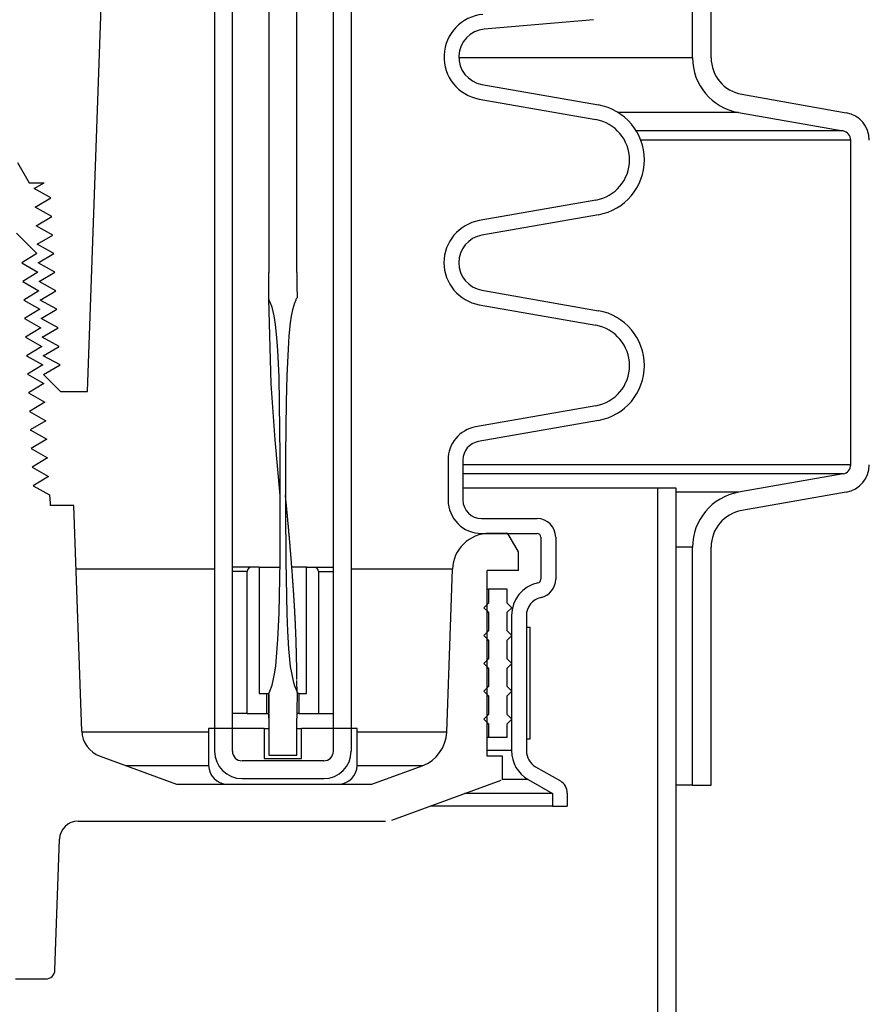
# Model space of a CAD drawing. Extents: x 990 to 4202, y -422 to 622.
# Tile 240 of 256: x 1499.83 to 1505.55, y 481.26 to 487.89. Entities that reach past the tile are written whole.
import ezdxf

# ---------------------------------------------------------------- set-up
doc = ezdxf.new("R2010")
doc.units = 0
doc.header["$MEASUREMENT"] = 0
doc.layers.add('SPILL-BUCKET', color=1, linetype='CONTINUOUS')

msp = doc.modelspace()

# ---------------------------------------------------------------- linework, layer by layer
at = {"layer": 'SPILL-BUCKET', "color": 8, "linetype": 'Continuous'}
for p, q in [((1501.5064, 494.42819), (1501.50579, 486.18383)), ((1501.69377, 486.18383), (1501.69377, 494.42819)), ((1501.50575, 486.15352), (1501.50579, 486.18383)), ((1501.69314, 486.18383), (1501.69377, 486.18383)), ((1501.69314, 486.18383), (1501.69315, 486.17554)), ((1501.50519, 486.07605), (1501.5056, 486.12321)), ((1501.5056, 486.12321), (1501.50575, 486.15352)), ((1501.69315, 486.17554), (1501.69316, 486.16726)), ((1501.69316, 486.16726), (1501.69324, 486.15069)), ((1501.69324, 486.15069), (1501.69335, 486.13412)), ((1501.69335, 486.13412), (1501.69349, 486.11755)), ((1501.69349, 486.11755), (1501.69363, 486.10098)), ((1501.50453, 486.0289), (1501.50519, 486.07605)), ((1501.69363, 486.10098), (1501.69374, 486.08441)), ((1501.69374, 486.08441), (1501.69389, 486.06784)), ((1501.69389, 486.06784), (1501.69485, 486.04253)), ((1501.50409, 486.00533), (1501.50432, 486.01711)), ((1501.52627, 485.95055), (1501.50409, 486.00533)), ((1501.52074, 485.43435), (1501.50427, 486.0049)), ((1501.50432, 486.01711), (1501.50453, 486.0289)), ((1501.68121, 485.98761), (1501.67708, 485.97724)), ((1501.68565, 485.99785), (1501.68121, 485.98761)), ((1501.68766, 486.00307), (1501.68565, 485.99785)), ((1501.68972, 486.00826), (1501.68766, 486.00307)), ((1501.6915, 486.01021), (1501.68972, 486.00826)), ((1501.69357, 486.01196), (1501.6915, 486.01021)), ((1501.69457, 486.01446), (1501.69357, 486.01196)), ((1501.69481, 486.01724), (1501.69457, 486.01446)), ((1501.69485, 486.04253), (1501.69481, 486.01724)), ((1501.54042, 485.89319), (1501.52627, 485.95055)), ((1501.66477, 485.93438), (1501.65592, 485.89081)), ((1501.67033, 485.95598), (1501.66477, 485.93438)), ((1501.67708, 485.97724), (1501.67033, 485.95598)), ((1501.54983, 485.83487), (1501.54042, 485.89319)), ((1501.64931, 485.84684), (1501.64002, 485.75831)), ((1501.65592, 485.89081), (1501.64931, 485.84684)), ((1501.55965, 485.74721), (1501.54983, 485.83487)), ((1501.56599, 485.65913), (1501.55965, 485.74721)), ((1501.64002, 485.75831), (1501.63394, 485.66946)), ((1501.57355, 485.48254), (1501.56599, 485.65913)), ((1501.63394, 485.66946), (1501.62587, 485.4916)), ((1501.57722, 485.30576), (1501.57355, 485.48254)), ((1501.62587, 485.4916), (1501.6211, 485.31359)), ((1501.54746, 485.0596), (1501.52074, 485.43435)), ((1501.58128, 484.95218), (1501.57722, 485.30576)), ((1501.6211, 485.31359), (1501.61723, 484.95747)), ((1501.58199, 484.68486), (1501.54746, 485.0596)), ((1501.58177, 484.59859), (1501.58128, 484.95218)), ((1501.61723, 484.95747), (1501.61675, 484.60129)), ((1501.58206, 484.68416), (1501.58199, 484.68486)), ((1501.61697, 484.68648), (1501.61697, 484.6865)), ((1501.61698, 484.68639), (1501.61697, 484.68648)), ((1501.61698, 484.68626), (1501.61698, 484.68639)), ((1501.61699, 484.68607), (1501.61698, 484.68626)), ((1501.617, 484.68582), (1501.61699, 484.68607)), ((1501.61701, 484.6856), (1501.617, 484.68582)), ((1501.61702, 484.68534), (1501.61701, 484.6856)), ((1501.61704, 484.68505), (1501.61702, 484.68534)), ((1501.61705, 484.68472), (1501.61704, 484.68505)), ((1501.61707, 484.68437), (1501.61705, 484.68472)), ((1501.61709, 484.68397), (1501.61707, 484.68437)), ((1501.61711, 484.68359), (1501.61709, 484.68397)), ((1501.61714, 484.68315), (1501.61711, 484.68359)), ((1501.61716, 484.68266), (1501.61714, 484.68315)), ((1501.6172, 484.68211), (1501.61716, 484.68266)), ((1501.61721, 484.68182), (1501.6172, 484.68211)), ((1501.61723, 484.68153), (1501.61721, 484.68182)), ((1501.61725, 484.68123), (1501.61723, 484.68153)), ((1501.61735, 484.68038), (1501.61725, 484.68128)), ((1501.61737, 484.68003), (1501.61725, 484.68124)), ((1501.61727, 484.68093), (1501.61725, 484.68123)), ((1501.61729, 484.68062), (1501.61727, 484.68093)), ((1501.61731, 484.68032), (1501.61729, 484.68062)), ((1501.61733, 484.68002), (1501.61731, 484.68032)), ((1501.61734, 484.67978), (1501.61733, 484.68002)), ((1501.61736, 484.67961), (1501.61734, 484.67978)), ((1501.61746, 484.67943), (1501.61735, 484.68038)), ((1501.61736, 484.67953), (1501.61736, 484.67961)), ((1501.61746, 484.67907), (1501.61737, 484.68003)), ((1501.61757, 484.67848), (1501.61746, 484.67943)), ((1501.61755, 484.67811), (1501.61746, 484.67907)), ((1501.61762, 484.67741), (1501.61755, 484.67811)), ((1501.6177, 484.67727), (1501.61757, 484.67848)), ((1501.61769, 484.67671), (1501.61762, 484.67741)), ((1501.61775, 484.67612), (1501.61769, 484.67671)), ((1501.61783, 484.67606), (1501.6177, 484.67727)), ((1501.6178, 484.67555), (1501.61775, 484.67612)), ((1501.61786, 484.67498), (1501.6178, 484.67555)), ((1501.61798, 484.67459), (1501.61783, 484.67606)), ((1501.61792, 484.67442), (1501.61786, 484.67498)), ((1501.61796, 484.67405), (1501.61792, 484.67442)), ((1501.61799, 484.67369), (1501.61796, 484.67405)), ((1501.61813, 484.67313), (1501.61798, 484.67459)), ((1501.61801, 484.67355), (1501.61799, 484.67369)), ((1501.61802, 484.67343), (1501.61801, 484.67355)), ((1501.61803, 484.67339), (1501.61802, 484.67343)), ((1501.61803, 484.67336), (1501.61803, 484.67339)), ((1501.61804, 484.67332), (1501.61803, 484.67336)), ((1501.61831, 484.67137), (1501.61813, 484.67313)), ((1501.61849, 484.66961), (1501.61831, 484.67137)), ((1501.61869, 484.66758), (1501.61849, 484.66961)), ((1501.61889, 484.66555), (1501.61869, 484.66758)), ((1501.61911, 484.66327), (1501.61889, 484.66555)), ((1501.61933, 484.66099), (1501.61911, 484.66327)), ((1501.61955, 484.65869), (1501.61933, 484.66099)), ((1501.61977, 484.6564), (1501.61955, 484.65869)), ((1501.62031, 484.65078), (1501.61977, 484.6564)), ((1501.58058, 484.24498), (1501.58177, 484.59859)), ((1501.61675, 484.60129), (1501.61836, 484.24513)), ((1501.62086, 484.64516), (1501.62031, 484.65078)), ((1501.62136, 484.63987), (1501.62086, 484.64516)), ((1501.62187, 484.63458), (1501.62136, 484.63987)), ((1501.6223, 484.63006), (1501.62187, 484.63458)), ((1501.62274, 484.62554), (1501.6223, 484.63006)), ((1501.62314, 484.62129), (1501.62274, 484.62554)), ((1501.62355, 484.61704), (1501.62314, 484.62129)), ((1501.62393, 484.61307), (1501.62355, 484.61704)), ((1501.62431, 484.60909), (1501.62393, 484.61307)), ((1501.62466, 484.60539), (1501.62431, 484.60909)), ((1501.62501, 484.60168), (1501.62466, 484.60539)), ((1501.62533, 484.59825), (1501.62501, 484.60168)), ((1501.62566, 484.59482), (1501.62533, 484.59825)), ((1501.62583, 484.59305), (1501.62566, 484.59482)), ((1501.62599, 484.59128), (1501.62583, 484.59305)), ((1501.62615, 484.58959), (1501.62599, 484.59128)), ((1501.62632, 484.5879), (1501.62615, 484.58959)), ((1501.62646, 484.58636), (1501.62632, 484.5879)), ((1501.6266, 484.58482), (1501.62646, 484.58636)), ((1501.62673, 484.58349), (1501.6266, 484.58482)), ((1501.62686, 484.58216), (1501.62673, 484.58349)), ((1501.62696, 484.58101), (1501.62686, 484.58216)), ((1501.62707, 484.57987), (1501.62696, 484.58101)), ((1501.62716, 484.57894), (1501.62707, 484.57987)), ((1501.62725, 484.57801), (1501.62716, 484.57894)), ((1501.62731, 484.5773), (1501.62725, 484.57801)), ((1501.62738, 484.57659), (1501.62731, 484.5773)), ((1501.62743, 484.57609), (1501.62738, 484.57659)), ((1501.62747, 484.57559), (1501.62743, 484.57609)), ((1501.62753, 484.57503), (1501.62747, 484.57559)), ((1501.62758, 484.57446), (1501.62753, 484.57503)), ((1501.62766, 484.57359), (1501.62758, 484.57446)), ((1501.62775, 484.57271), (1501.62766, 484.57359)), ((1501.62786, 484.57152), (1501.62775, 484.57271)), ((1501.62797, 484.57032), (1501.62786, 484.57152)), ((1501.6281, 484.56892), (1501.62797, 484.57032)), ((1501.62823, 484.56751), (1501.6281, 484.56892)), ((1501.62836, 484.56613), (1501.62823, 484.56751)), ((1501.62849, 484.56474), (1501.62836, 484.56613)), ((1501.62862, 484.56337), (1501.62849, 484.56474)), ((1501.62875, 484.562), (1501.62862, 484.56337)), ((1501.62914, 484.55781), (1501.62875, 484.562)), ((1501.62953, 484.55362), (1501.62914, 484.55781)), ((1501.6299, 484.54965), (1501.62953, 484.55362)), ((1501.63027, 484.54569), (1501.6299, 484.54965)), ((1501.63055, 484.54273), (1501.63027, 484.54569)), ((1501.63082, 484.53977), (1501.63055, 484.54273)), ((1501.63112, 484.53659), (1501.63082, 484.53977)), ((1501.63141, 484.53341), (1501.63112, 484.53659)), ((1501.63173, 484.53002), (1501.63141, 484.53341)), ((1501.63204, 484.52662), (1501.63173, 484.53002)), ((1501.63237, 484.523), (1501.63204, 484.52662)), ((1501.63271, 484.51939), (1501.63237, 484.523)), ((1501.63306, 484.51555), (1501.63271, 484.51939)), ((1501.63341, 484.51171), (1501.63306, 484.51555)), ((1501.63386, 484.50682), (1501.63341, 484.51171)), ((1501.63431, 484.50192), (1501.63386, 484.50682)), ((1501.63479, 484.49672), (1501.63431, 484.50192)), ((1501.63526, 484.49151), (1501.63479, 484.49672)), ((1501.63576, 484.48598), (1501.63526, 484.49151)), ((1501.63627, 484.48045), (1501.63576, 484.48598)), ((1501.6368, 484.47461), (1501.63627, 484.48045)), ((1501.63732, 484.46876), (1501.6368, 484.47461)), ((1501.63788, 484.4626), (1501.63732, 484.46876)), ((1501.63843, 484.45644), (1501.63788, 484.4626)), ((1501.63895, 484.45057), (1501.63843, 484.45644)), ((1501.63948, 484.44469), (1501.63895, 484.45057)), ((1501.64001, 484.43867), (1501.63948, 484.44469)), ((1501.64055, 484.43264), (1501.64001, 484.43867)), ((1501.64106, 484.4268), (1501.64055, 484.43264)), ((1501.64158, 484.42096), (1501.64106, 484.4268)), ((1501.64207, 484.41531), (1501.64158, 484.42096)), ((1501.64257, 484.40967), (1501.64207, 484.41531)), ((1501.64304, 484.40423), (1501.64257, 484.40967)), ((1501.64352, 484.39878), (1501.64304, 484.40423)), ((1501.64397, 484.39354), (1501.64352, 484.39878)), ((1501.64443, 484.3883), (1501.64397, 484.39354)), ((1501.64486, 484.38326), (1501.64443, 484.3883)), ((1501.64529, 484.37822), (1501.64486, 484.38326)), ((1501.64587, 484.3715), (1501.64529, 484.37822)), ((1501.64644, 484.36478), (1501.64587, 484.3715)), ((1501.64698, 484.35845), (1501.64644, 484.36478)), ((1501.64752, 484.35212), (1501.64698, 484.35845)), ((1501.64802, 484.34619), (1501.64752, 484.35212)), ((1501.64851, 484.34026), (1501.64802, 484.34619)), ((1501.64898, 484.33472), (1501.64851, 484.34026)), ((1501.64944, 484.32918), (1501.64898, 484.33472)), ((1501.64987, 484.32403), (1501.64944, 484.32918)), ((1501.65029, 484.31889), (1501.64987, 484.32403)), ((1501.65057, 484.31552), (1501.65029, 484.31889)), ((1501.65085, 484.31215), (1501.65057, 484.31552)), ((1501.65112, 484.30884), (1501.65085, 484.31215)), ((1501.65139, 484.30552), (1501.65112, 484.30884)), ((1501.65168, 484.30202), (1501.65139, 484.30552)), ((1501.65196, 484.29853), (1501.65168, 484.30202)), ((1501.65226, 484.29484), (1501.65196, 484.29853)), ((1501.65256, 484.29115), (1501.65226, 484.29484)), ((1501.65296, 484.28619), (1501.65256, 484.29115)), ((1501.65336, 484.28123), (1501.65296, 484.28619)), ((1501.65379, 484.27596), (1501.65336, 484.28123)), ((1501.65421, 484.27069), (1501.65379, 484.27596)), ((1501.65465, 484.26511), (1501.65421, 484.27069)), ((1501.6551, 484.25954), (1501.65465, 484.26511)), ((1501.65556, 484.25366), (1501.6551, 484.25954)), ((1501.57344, 483.8915), (1501.58058, 484.24498)), ((1501.61836, 484.24513), (1501.62555, 483.88906)), ((1501.65603, 484.24778), (1501.65556, 484.25366)), ((1501.65648, 484.24201), (1501.65603, 484.24778)), ((1501.65693, 484.23623), (1501.65648, 484.24201)), ((1501.6574, 484.23019), (1501.65693, 484.23623)), ((1501.65787, 484.22415), (1501.6574, 484.23019)), ((1501.65836, 484.21784), (1501.65787, 484.22415)), ((1501.65884, 484.21153), (1501.65836, 484.21784)), ((1501.65934, 484.20496), (1501.65884, 484.21153)), ((1501.65985, 484.19838), (1501.65934, 484.20496)), ((1501.66037, 484.19154), (1501.65985, 484.19838)), ((1501.66088, 484.1847), (1501.66037, 484.19154)), ((1501.66142, 484.17761), (1501.66088, 484.1847)), ((1501.66195, 484.17052), (1501.66142, 484.17761)), ((1501.66251, 484.16296), (1501.66195, 484.17052)), ((1501.66307, 484.15541), (1501.66251, 484.16296)), ((1501.6636, 484.14822), (1501.66307, 484.15541)), ((1501.66413, 484.14104), (1501.6636, 484.14822)), ((1501.66463, 484.13422), (1501.66413, 484.14104)), ((1501.66513, 484.1274), (1501.66463, 484.13422)), ((1501.6656, 484.12095), (1501.66513, 484.1274)), ((1501.66606, 484.1145), (1501.6656, 484.12095)), ((1501.6665, 484.10842), (1501.66606, 484.1145)), ((1501.66693, 484.10234), (1501.6665, 484.10842)), ((1501.66734, 484.09663), (1501.66693, 484.10234)), ((1501.66775, 484.09092), (1501.66734, 484.09663)), ((1501.66813, 484.08557), (1501.66775, 484.09092)), ((1501.66851, 484.08023), (1501.66813, 484.08557)), ((1501.66872, 484.07712), (1501.66851, 484.08023)), ((1501.66894, 484.07401), (1501.66872, 484.07712)), ((1501.66915, 484.07104), (1501.66894, 484.07401)), ((1501.66936, 484.06807), (1501.66915, 484.07104)), ((1501.66955, 484.06524), (1501.66936, 484.06807)), ((1501.66975, 484.06241), (1501.66955, 484.06524)), ((1501.66993, 484.05973), (1501.66975, 484.06241)), ((1501.67012, 484.05704), (1501.66993, 484.05973)), ((1501.67029, 484.05458), (1501.67012, 484.05704)), ((1501.67046, 484.05212), (1501.67029, 484.05458)), ((1501.6706, 484.05007), (1501.67046, 484.05212)), ((1501.67074, 484.04801), (1501.6706, 484.05007)), ((1501.67087, 484.04619), (1501.67074, 484.04801)), ((1501.67099, 484.04437), (1501.67087, 484.04619)), ((1501.6711, 484.04277), (1501.67099, 484.04437)), ((1501.67121, 484.04118), (1501.6711, 484.04277)), ((1501.67128, 484.04017), (1501.67121, 484.04118)), ((1501.67134, 484.03915), (1501.67128, 484.04017)), ((1501.67138, 484.03854), (1501.67134, 484.03915)), ((1501.67143, 484.03794), (1501.67138, 484.03854)), ((1501.67146, 484.03743), (1501.67143, 484.03794)), ((1501.6715, 484.03691), (1501.67146, 484.03743)), ((1501.67155, 484.03618), (1501.6715, 484.03691)), ((1501.67159, 484.03544), (1501.67155, 484.03618)), ((1501.67166, 484.03449), (1501.67159, 484.03544)), ((1501.67172, 484.03354), (1501.67166, 484.03449)), ((1501.67183, 484.03202), (1501.67172, 484.03354)), ((1501.67193, 484.03049), (1501.67183, 484.03202)), ((1501.67206, 484.02861), (1501.67193, 484.03049)), ((1501.67218, 484.02673), (1501.67206, 484.02861)), ((1501.67233, 484.02449), (1501.67218, 484.02673)), ((1501.67248, 484.02226), (1501.67233, 484.02449)), ((1501.67265, 484.01967), (1501.67248, 484.02226)), ((1501.67282, 484.01708), (1501.67265, 484.01967)), ((1501.67301, 484.01414), (1501.67282, 484.01708)), ((1501.67321, 484.01119), (1501.67301, 484.01414)), ((1501.67342, 484.0079), (1501.67321, 484.01119)), ((1501.67364, 484.0046), (1501.67342, 484.0079)), ((1501.67388, 484.00095), (1501.67364, 484.0046)), ((1501.67411, 483.9973), (1501.67388, 484.00095)), ((1501.67436, 483.99338), (1501.67411, 483.9973)), ((1501.67462, 483.98946), (1501.67436, 483.99338)), ((1501.67489, 483.9852), (1501.67462, 483.98946)), ((1501.67516, 483.98094), (1501.67489, 483.9852)), ((1501.67544, 483.97639), (1501.67516, 483.98094)), ((1501.67573, 483.97184), (1501.67544, 483.97639)), ((1501.67601, 483.96734), (1501.67573, 483.97184)), ((1501.67628, 483.96283), (1501.67601, 483.96734)), ((1501.67674, 483.95539), (1501.67628, 483.96283)), ((1501.67719, 483.94795), (1501.67674, 483.95539)), ((1501.67761, 483.94078), (1501.67719, 483.94795)), ((1501.67804, 483.93362), (1501.67761, 483.94078)), ((1501.67844, 483.92671), (1501.67804, 483.93362)), ((1501.67883, 483.91981), (1501.67844, 483.92671)), ((1501.5658, 483.71487), (1501.57344, 483.8915)), ((1501.62555, 483.88906), (1501.62966, 483.77038)), ((1501.67928, 483.91201), (1501.67883, 483.91981)), ((1501.67971, 483.90421), (1501.67928, 483.91201)), ((1501.68012, 483.89678), (1501.67971, 483.90421)), ((1501.68052, 483.88935), (1501.68012, 483.89678)), ((1501.6809, 483.8823), (1501.68052, 483.88935)), ((1501.68127, 483.87524), (1501.6809, 483.8823)), ((1501.68162, 483.86857), (1501.68127, 483.87524)), ((1501.68196, 483.86189), (1501.68162, 483.86857)), ((1501.68228, 483.85559), (1501.68196, 483.86189)), ((1501.68259, 483.84928), (1501.68228, 483.85559)), ((1501.68283, 483.84454), (1501.68259, 483.84928)), ((1501.68306, 483.83979), (1501.68283, 483.84454)), ((1501.68328, 483.83525), (1501.68306, 483.83979)), ((1501.68349, 483.8307), (1501.68328, 483.83525)), ((1501.68371, 483.82608), (1501.68349, 483.8307)), ((1501.68393, 483.82147), (1501.68371, 483.82608)), ((1501.68414, 483.81672), (1501.68393, 483.82147)), ((1501.68436, 483.81197), (1501.68414, 483.81672)), ((1501.68458, 483.80709), (1501.68436, 483.81197)), ((1501.6848, 483.80221), (1501.68458, 483.80709)), ((1501.68502, 483.7972), (1501.6848, 483.80221)), ((1501.68523, 483.79218), (1501.68502, 483.7972)), ((1501.68545, 483.78704), (1501.68523, 483.79218)), ((1501.62966, 483.77038), (1501.63675, 483.65191)), ((1501.68567, 483.7819), (1501.68545, 483.78704)), ((1501.68589, 483.77662), (1501.68567, 483.7819)), ((1501.6861, 483.77135), (1501.68589, 483.77662)), ((1501.68632, 483.76594), (1501.6861, 483.77135)), ((1501.68653, 483.76054), (1501.68632, 483.76594)), ((1501.68675, 483.755), (1501.68653, 483.76054)), ((1501.68696, 483.74946), (1501.68675, 483.755)), ((1501.68717, 483.74388), (1501.68696, 483.74946)), ((1501.68737, 483.73828), (1501.68717, 483.74388)), ((1501.68756, 483.73299), (1501.68737, 483.73828)), ((1501.68775, 483.7277), (1501.68756, 483.73299)), ((1501.68793, 483.72275), (1501.68775, 483.7277)), ((1501.55117, 483.5388), (1501.5658, 483.71487)), ((1501.6881, 483.7178), (1501.68793, 483.72275)), ((1501.68825, 483.71319), (1501.6881, 483.7178)), ((1501.68841, 483.70859), (1501.68825, 483.71319)), ((1501.68855, 483.70432), (1501.68841, 483.70859)), ((1501.68869, 483.70005), (1501.68855, 483.70432)), ((1501.68881, 483.69613), (1501.68869, 483.70005)), ((1501.68893, 483.69221), (1501.68881, 483.69613)), ((1501.68901, 483.68968), (1501.68893, 483.69221)), ((1501.68909, 483.68716), (1501.68901, 483.68968)), ((1501.68917, 483.68448), (1501.68909, 483.68716)), ((1501.68926, 483.68179), (1501.68917, 483.68448)), ((1501.68934, 483.67895), (1501.68926, 483.68179)), ((1501.68943, 483.67611), (1501.68934, 483.67895)), ((1501.68947, 483.6747), (1501.68943, 483.67611)), ((1501.68951, 483.67329), (1501.68947, 483.6747)), ((1501.68955, 483.67193), (1501.68951, 483.67329)), ((1501.68959, 483.67058), (1501.68955, 483.67193)), ((1501.68962, 483.66936), (1501.68959, 483.67058)), ((1501.68966, 483.66814), (1501.68962, 483.66936)), ((1501.68969, 483.66704), (1501.68966, 483.66814)), ((1501.68972, 483.66595), (1501.68969, 483.66704)), ((1501.68975, 483.66506), (1501.68972, 483.66595)), ((1501.68977, 483.66416), (1501.68975, 483.66506)), ((1501.68979, 483.66356), (1501.68977, 483.66416)), ((1501.68981, 483.66297), (1501.68979, 483.66356)), ((1501.68982, 483.66247), (1501.68981, 483.66297)), ((1501.68983, 483.66198), (1501.68982, 483.66247)), ((1501.68985, 483.66138), (1501.68983, 483.66198)), ((1501.68987, 483.66079), (1501.68985, 483.66138)), ((1501.68991, 483.65932), (1501.68987, 483.66079)), ((1501.68995, 483.65785), (1501.68991, 483.65932)), ((1501.63675, 483.65191), (1501.64956, 483.53398)), ((1501.69, 483.65599), (1501.68995, 483.65785)), ((1501.69005, 483.65413), (1501.69, 483.65599)), ((1501.69012, 483.65189), (1501.69005, 483.65413)), ((1501.69018, 483.64965), (1501.69012, 483.65189)), ((1501.69025, 483.64702), (1501.69018, 483.64965)), ((1501.69032, 483.6444), (1501.69025, 483.64702)), ((1501.69039, 483.64186), (1501.69032, 483.6444)), ((1501.69045, 483.63933), (1501.69039, 483.64186)), ((1501.69053, 483.63654), (1501.69045, 483.63933)), ((1501.6906, 483.63374), (1501.69053, 483.63654)), ((1501.69067, 483.63082), (1501.6906, 483.63374)), ((1501.69074, 483.62789), (1501.69067, 483.63082)), ((1501.69082, 483.62489), (1501.69074, 483.62789)), ((1501.69089, 483.62189), (1501.69082, 483.62489)), ((1501.69097, 483.61881), (1501.69089, 483.62189)), ((1501.69104, 483.61573), (1501.69097, 483.61881)), ((1501.69112, 483.61257), (1501.69104, 483.61573)), ((1501.6912, 483.60941), (1501.69112, 483.61257)), ((1501.69137, 483.60217), (1501.6912, 483.60941)), ((1501.69153, 483.59492), (1501.69137, 483.60217)), ((1501.6917, 483.5873), (1501.69153, 483.59492)), ((1501.54525, 483.49498), (1501.55117, 483.5388)), ((1501.64956, 483.53398), (1501.65662, 483.48999)), ((1501.69186, 483.57967), (1501.6917, 483.5873)), ((1501.69203, 483.57166), (1501.69186, 483.57967)), ((1501.69219, 483.56365), (1501.69203, 483.57166)), ((1501.6923, 483.55835), (1501.69219, 483.56365)), ((1501.6924, 483.55305), (1501.6923, 483.55835)), ((1501.6925, 483.5476), (1501.6924, 483.55305)), ((1501.6926, 483.54215), (1501.6925, 483.5476)), ((1501.69271, 483.53654), (1501.6926, 483.54215)), ((1501.69281, 483.53093), (1501.69271, 483.53654)), ((1501.69291, 483.52517), (1501.69281, 483.53093)), ((1501.53735, 483.45138), (1501.54525, 483.49498)), ((1501.65662, 483.48999), (1501.66584, 483.44642)), ((1501.69301, 483.5194), (1501.69291, 483.52517)), ((1501.6931, 483.51349), (1501.69301, 483.5194)), ((1501.6932, 483.50757), (1501.6931, 483.51349)), ((1501.69329, 483.50166), (1501.6932, 483.50757)), ((1501.69338, 483.49575), (1501.69329, 483.50166)), ((1501.69348, 483.48897), (1501.69338, 483.49575)), ((1501.69358, 483.48219), (1501.69348, 483.48897)), ((1501.69366, 483.47573), (1501.69358, 483.48219)), ((1501.69375, 483.46928), (1501.69366, 483.47573)), ((1501.69382, 483.46316), (1501.69375, 483.46928)), ((1501.6939, 483.45704), (1501.69382, 483.46316)), ((1501.51098, 483.36693), (1501.52708, 483.40815)), ((1501.52708, 483.40815), (1501.53735, 483.45138)), ((1501.66584, 483.44642), (1501.67148, 483.42489)), ((1501.67148, 483.42489), (1501.67805, 483.40361)), ((1501.67805, 483.40361), (1501.68181, 483.39309)), ((1501.69397, 483.45125), (1501.6939, 483.45704)), ((1501.69403, 483.44547), (1501.69397, 483.45125)), ((1501.69414, 483.43455), (1501.69408, 483.44001)), ((1501.69419, 483.42912), (1501.69414, 483.43455)), ((1501.69424, 483.4237), (1501.69419, 483.42912)), ((1501.69428, 483.41865), (1501.69424, 483.4237)), ((1501.69433, 483.4136), (1501.69428, 483.41865)), ((1501.69436, 483.40892), (1501.69433, 483.4136)), ((1501.6944, 483.40424), (1501.69436, 483.40892)), ((1501.69443, 483.39993), (1501.6944, 483.40424)), ((1501.69445, 483.39563), (1501.69443, 483.39993)), ((1501.69448, 483.39169), (1501.69445, 483.39563)), ((1501.5043, 483.34407), (1501.50429, 483.34365)), ((1501.50429, 483.34365), (1501.50429, 483.34218)), ((1501.50429, 483.34218), (1501.50429, 483.34072)), ((1501.50429, 483.34072), (1501.50429, 483.33904)), ((1501.50429, 483.33904), (1501.50429, 483.33736)), ((1501.50429, 483.33736), (1501.50429, 483.33546)), ((1501.50429, 483.33546), (1501.50429, 483.33356)), ((1501.50429, 483.33356), (1501.5043, 483.33144)), ((1501.5043, 483.34599), (1501.50636, 483.35686)), ((1501.50439, 483.33455), (1501.5043, 483.34599)), ((1501.5043, 483.3445), (1501.5043, 483.34407)), ((1501.5043, 483.33144), (1501.5043, 483.32932)), ((1501.5043, 483.32932), (1501.5043, 483.32659)), ((1501.50464, 483.32312), (1501.50439, 483.33455)), ((1501.50636, 483.35686), (1501.51098, 483.36693)), ((1501.68181, 483.39309), (1501.6861, 483.38277)), ((1501.6861, 483.38277), (1501.69138, 483.37268)), ((1501.69138, 483.37268), (1501.69453, 483.3622)), ((1501.6945, 483.38776), (1501.69448, 483.39169)), ((1501.69453, 483.3622), (1501.69448, 483.31821)), ((1501.69452, 483.3842), (1501.6945, 483.38776)), ((1501.69454, 483.38064), (1501.69452, 483.3842)), ((1501.69455, 483.37762), (1501.69454, 483.38064)), ((1501.69456, 483.3746), (1501.69455, 483.37762)), ((1501.69457, 483.3719), (1501.69456, 483.3746)), ((1501.69458, 483.3692), (1501.69457, 483.3719)), ((1501.69458, 483.36681), (1501.69458, 483.3692)), ((1501.69459, 483.36444), (1501.69458, 483.36681)), ((1501.69458, 483.36032), (1501.69459, 483.36238)), ((1501.69458, 483.35962), (1501.69458, 483.36032)), ((1501.69459, 483.36238), (1501.69459, 483.36444)), ((1501.5043, 483.32659), (1501.5043, 483.32387)), ((1501.5043, 483.32387), (1501.50431, 483.32079)), ((1501.50431, 483.32079), (1501.50431, 483.31772)), ((1501.50431, 483.31772), (1501.50432, 483.3143)), ((1501.50432, 483.3143), (1501.50433, 483.31088)), ((1501.50433, 483.31088), (1501.50434, 483.30712)), ((1501.50434, 483.30712), (1501.50436, 483.30335)), ((1501.50436, 483.30335), (1501.50437, 483.29924)), ((1501.50437, 483.29924), (1501.50439, 483.29514)), ((1501.50439, 483.29514), (1501.50441, 483.29068)), ((1501.50441, 483.29068), (1501.50443, 483.28623)), ((1501.50443, 483.28623), (1501.50446, 483.28143)), ((1501.50446, 483.28143), (1501.50449, 483.27663)), ((1501.50449, 483.27663), (1501.50453, 483.27149)), ((1501.50453, 483.27149), (1501.50457, 483.26634)), ((1501.50457, 483.26634), (1501.50461, 483.26058)), ((1501.50505, 483.30025), (1501.50464, 483.32312)), ((1501.50532, 483.27738), (1501.50505, 483.30025)), ((1501.50569, 483.23163), (1501.50532, 483.27738)), ((1501.69351, 483.27406), (1501.69325, 483.22997)), ((1501.69448, 483.31821), (1501.69351, 483.27406)), ((1501.50461, 483.26058), (1501.50466, 483.25482)), ((1501.50466, 483.25482), (1501.50472, 483.24869)), ((1501.50472, 483.24869), (1501.50479, 483.24255)), ((1501.50479, 483.24255), (1501.50486, 483.23603)), ((1501.50486, 483.23603), (1501.50493, 483.22952)), ((1501.50493, 483.22952), (1501.50502, 483.22262)), ((1501.50511, 483.21573), (1501.50522, 483.20846)), ((1501.50522, 483.20846), (1501.50532, 483.20118)), ((1501.50532, 483.20118), (1501.50545, 483.19353)), ((1501.50581, 483.18588), (1501.50569, 483.23163)), ((1501.69325, 483.22997), (1501.69316, 483.18588)), ((1501.50545, 483.19353), (1501.50558, 483.18588)), ((1501.50581, 483.18588), (1501.50579, 483.18588)), ((1501.50579, 483.18588), (1501.50579, 482.93605)), ((1501.69316, 482.93605), (1501.69316, 483.18588)), ((1501.50579, 482.93605), (1501.69316, 482.93605))]:
    msp.add_line(p, q, dxfattribs=at)
at = {"layer": 'SPILL-BUCKET', "color": 1, "linetype": 'Continuous'}
for p, q in [((1501.13979, 494.27116), (1501.13979, 482.96388)), ((1501.25971, 482.96388), (1501.25971, 494.27116)), ((1501.93924, 482.96388), (1501.93924, 494.27116)), ((1502.05916, 494.27116), (1502.05916, 482.96388)), ((1504.35697, 487.62974), (1504.35697, 488.83357)), ((1504.48188, 487.62974), (1504.48188, 488.83357)), ((1500.2849, 485.38316), (1500.39846, 488.63529)), ((1503.69073, 487.88542), (1502.95471, 487.82103)), ((1502.9385, 487.44984), (1503.72314, 487.31149)), ((1504.68833, 487.3837), (1505.39194, 487.25964)), ((1502.92115, 487.35143), (1503.70579, 487.21308)), ((1504.66664, 487.26068), (1505.37025, 487.13662)), ((1505.42186, 484.89127), (1505.42186, 487.07511)), ((1499.8132, 486.92367), (1499.89127, 486.78845)), ((1499.89127, 486.78845), (1499.99235, 486.78845)), ((1499.92596, 486.74891), (1499.99235, 486.78845)), ((1500.03767, 486.68645), (1499.92596, 486.74891)), ((1499.93258, 486.624), (1500.03767, 486.68645)), ((1503.70579, 486.6718), (1502.92115, 486.53345)), ((1500.04455, 486.56154), (1499.93258, 486.624)), ((1499.93919, 486.49908), (1500.04455, 486.56154)), ((1503.72314, 486.57339), (1502.9385, 486.43504)), ((1499.94409, 486.31171), (1499.8067, 486.4491)), ((1500.05143, 486.43662), (1499.93919, 486.49908)), ((1499.94581, 486.37417), (1500.05143, 486.43662)), ((1499.94409, 486.31171), (1499.84248, 486.24925)), ((1500.05832, 486.31171), (1499.94581, 486.37417)), ((1499.95242, 486.24925), (1500.05832, 486.31171)), ((1499.84248, 486.24925), (1499.95064, 486.18679)), ((1500.0652, 486.18679), (1499.95242, 486.24925)), ((1499.95064, 486.18679), (1499.84877, 486.12434)), ((1499.95904, 486.12434), (1500.0652, 486.18679)), ((1499.84877, 486.12434), (1499.95718, 486.06188)), ((1500.07209, 486.06188), (1499.95904, 486.12434)), ((1499.95718, 486.06188), (1499.85506, 485.99942)), ((1499.96565, 485.99942), (1500.07209, 486.06188)), ((1502.9385, 486.06599), (1503.72314, 485.92763)), ((1499.85506, 485.99942), (1499.96373, 485.93697)), ((1500.07897, 485.93697), (1499.96565, 485.99942)), ((1499.96373, 485.93697), (1499.86135, 485.87451)), ((1499.97227, 485.87451), (1500.07897, 485.93697)), ((1502.92115, 485.96757), (1503.70579, 485.82922)), ((1499.86135, 485.87451), (1499.97028, 485.81205)), ((1500.08585, 485.81205), (1499.97227, 485.87451)), ((1499.97028, 485.81205), (1499.86765, 485.74959)), ((1499.97888, 485.74959), (1500.08585, 485.81205)), ((1499.86765, 485.74959), (1499.97682, 485.68714)), ((1500.09273, 485.68714), (1499.97888, 485.74959)), ((1499.97682, 485.68714), (1499.87394, 485.62468)), ((1499.9855, 485.62468), (1500.09273, 485.68714)), ((1499.87394, 485.62468), (1499.98337, 485.56222)), ((1500.09962, 485.56222), (1499.9855, 485.62468)), ((1499.98337, 485.56222), (1499.88023, 485.49976)), ((1499.98863, 485.49774), (1500.09962, 485.56222)), ((1499.88023, 485.49976), (1499.98991, 485.43731)), ((1499.98863, 485.49774), (1500.03177, 485.4546)), ((1500.03177, 485.4546), (1500.10321, 485.38316)), ((1499.98991, 485.43731), (1499.88652, 485.37485)), ((1500.10321, 485.38316), (1500.2849, 485.38316)), ((1499.88652, 485.37485), (1499.99646, 485.31239)), ((1499.99646, 485.31239), (1499.89281, 485.24993)), ((1499.89281, 485.24993), (1500.00301, 485.18748)), ((1503.70579, 485.28794), (1502.89702, 485.14534)), ((1500.00301, 485.18748), (1499.89911, 485.12502)), ((1503.72314, 485.18953), (1502.91437, 485.04692)), ((1499.89911, 485.12502), (1500.00955, 485.06256)), ((1500.00955, 485.06256), (1499.9054, 485.00011)), ((1499.9054, 485.00011), (1500.0161, 484.93765)), ((1500.0161, 484.93765), (1499.91169, 484.87519)), ((1502.71121, 484.92391), (1502.71121, 484.65398)), ((1502.81115, 484.92391), (1502.81115, 484.65398)), ((1499.91169, 484.87519), (1500.02265, 484.81273)), ((1500.02265, 484.81273), (1499.91798, 484.75028)), ((1505.37025, 484.82976), (1504.66664, 484.70569)), ((1499.91798, 484.75028), (1500.02919, 484.68782)), ((1500.02919, 484.68782), (1500.03205, 484.63337)), ((1505.39194, 484.70674), (1504.68833, 484.58267)), ((1500.03205, 484.63337), (1500.03205, 484.6178)), ((1500.19255, 484.6178), (1500.03205, 484.6178)), ((1500.24558, 483.09934), (1500.19255, 484.6178)), ((1502.93606, 484.52906), (1503.31081, 484.52906)), ((1502.93606, 484.42913), (1503.31081, 484.42913)), ((1503.11377, 484.42913), (1502.98995, 484.42913)), ((1503.18589, 484.30422), (1503.11377, 484.42913)), ((1503.33579, 484.40415), (1503.33579, 484.12031)), ((1503.43572, 484.40415), (1503.43572, 484.12031)), ((1504.35697, 482.73541), (1504.35697, 484.33664)), ((1504.48188, 482.73541), (1504.48188, 484.33664)), ((1503.18589, 484.1793), (1503.18589, 484.30422)), ((1502.702, 483.09211), (1502.74027, 484.18802)), ((1503.18589, 484.1793), (1502.97504, 484.1793)), ((1502.97504, 482.93016), (1502.97504, 484.1793)), ((1503.13842, 483.87605), (1503.13842, 482.96763)), ((1503.23836, 483.87605), (1503.23836, 482.96763)), ((1501.47456, 483.11753), (1501.09982, 483.11753)), ((1501.09982, 483.11753), (1501.09982, 482.8677)), ((1501.47456, 483.11753), (1501.47456, 482.91454)), ((1502.09913, 483.11753), (1501.72439, 483.11753)), ((1501.72439, 482.91454), (1501.72439, 483.11753)), ((1502.09913, 482.8677), (1502.09913, 483.11753)), ((1500.36875, 482.92981), (1500.8826, 482.74278)), ((1501.87429, 482.89893), (1501.32466, 482.89893)), ((1501.47456, 482.91454), (1501.72439, 482.91454)), ((1502.19907, 482.74278), (1502.53777, 482.86606)), ((1503.07659, 482.93016), (1502.97504, 482.93016)), ((1503.07659, 482.77194), (1503.07659, 482.93016)), ((1503.30081, 482.85945), (1503.46707, 482.76346)), ((1500.8826, 482.74278), (1502.19907, 482.74278)), ((1501.22473, 482.74278), (1501.97422, 482.74278)), ((1501.32466, 482.77901), (1501.87429, 482.77901)), ((1502.33214, 482.50049), (1503.0696, 482.7689)), ((1503.25085, 482.77291), (1503.41386, 482.67879)), ((1504.35697, 482.73541), (1504.48188, 482.73541)), ((1503.41386, 482.67879), (1503.41386, 482.59488)), ((1503.51379, 482.68254), (1503.51379, 482.59488)), ((1503.41386, 482.59488), (1503.51379, 482.59488)), ((1500.22073, 482.49296), (1502.28941, 482.49296)), ((1500.06513, 481.49146), (1500.0959, 482.3724)), ((1499.7987, 481.43118), (1500.00271, 481.43118))]:
    msp.add_line(p, q, dxfattribs=at)
at = {"layer": 'SPILL-BUCKET', "color": 7}
for p, q in [((1504.35697, 487.62974), (1502.78372, 487.62974)), ((1504.66664, 487.26069), (1503.85594, 487.26069)), ((1505.37025, 487.13662), (1503.97858, 487.13662)), ((1505.42186, 487.07511), (1504.00854, 487.07511)), ((1505.42186, 484.89127), (1502.81115, 484.89127)), ((1505.37025, 484.82976), (1502.81115, 484.82976)), ((1504.12275, 484.73404), (1502.81115, 484.73404)), ((1504.66664, 484.70569), (1504.24767, 484.70569)), ((1504.35697, 484.33664), (1504.24767, 484.33664)), ((1501.38962, 484.20181), (1501.25971, 484.20181)), ((1501.43958, 484.20181), (1501.38962, 484.20181)), ((1501.43958, 484.20181), (1501.43958, 483.35239)), ((1501.43958, 484.20181), (1501.57971, 484.20181)), ((1501.75937, 484.20181), (1501.65958, 484.20181)), ((1501.75937, 483.35239), (1501.75937, 484.20181)), ((1501.75937, 484.20181), (1501.8096, 484.20181)), ((1501.8096, 484.20181), (1501.93924, 484.20181)), ((1501.13979, 484.18802), (1500.20751, 484.18802)), ((1501.35964, 484.17183), (1501.25971, 484.17183)), ((1501.35964, 483.21748), (1501.35964, 484.17183)), ((1501.83931, 484.17183), (1501.83931, 483.21748)), ((1501.83931, 484.17183), (1501.93924, 484.17183)), ((1502.74027, 484.18802), (1502.05913, 484.18802)), ((1501.43958, 483.35239), (1501.49015, 483.35239)), ((1501.49015, 483.35239), (1501.49015, 483.21748)), ((1501.49015, 483.35239), (1501.5043, 483.35239)), ((1501.7088, 483.35239), (1501.69452, 483.3524)), ((1501.7088, 483.35239), (1501.75937, 483.35239)), ((1501.7088, 483.21748), (1501.7088, 483.35239)), ((1501.35964, 483.21748), (1501.25971, 483.21748)), ((1501.35964, 483.21748), (1501.49015, 483.21748)), ((1501.49015, 483.21748), (1501.50573, 483.21748)), ((1501.7088, 483.21748), (1501.69323, 483.21751)), ((1501.7088, 483.21748), (1501.83931, 483.21748)), ((1501.83931, 483.21748), (1501.93924, 483.21748)), ((1501.09982, 483.09211), (1500.24583, 483.09211)), ((1502.702, 483.09211), (1502.09913, 483.09211)), ((1502.98353, 483.05507), (1502.97504, 483.05507)), ((1503.13842, 482.96763), (1502.97504, 482.96763)), ((1501.09982, 482.86606), (1500.54389, 482.86606)), ((1502.53777, 482.86606), (1502.09913, 482.86606)), ((1503.25085, 482.77291), (1503.07659, 482.77291)), ((1504.35697, 482.73541), (1504.24767, 482.73541)), ((1503.41386, 482.67879), (1502.82202, 482.67879)), ((1503.41386, 482.59488), (1502.59147, 482.59488))]:
    msp.add_line(p, q, dxfattribs=at)
at = {"layer": 'SPILL-BUCKET', "linetype": 'Continuous'}
for p, q in [((1504.24767, 484.73404), (1504.12275, 484.73404)), ((1504.12275, 481.09055), (1504.12275, 484.73404)), ((1504.24767, 481.09055), (1504.24767, 484.73404))]:
    msp.add_line(p, q, dxfattribs=at)
at = {"layer": 'SPILL-BUCKET', "color": 7, "linetype": 'Continuous'}
for p, q in [((1502.97506, 484.05439), (1502.98141, 484.05439)), ((1502.98141, 484.05439), (1502.98353, 484.05439)), ((1502.98353, 484.05439), (1502.98353, 483.9607)), ((1503.10845, 484.05439), (1502.98353, 484.05439)), ((1503.10845, 483.9607), (1503.10845, 484.05439)), ((1502.98353, 483.9607), (1502.9523, 483.92947)), ((1502.9523, 483.92947), (1502.98353, 483.89824)), ((1502.97506, 483.9607), (1502.98141, 483.9607)), ((1502.98141, 483.9607), (1502.98353, 483.9607)), ((1503.13967, 483.92947), (1503.10845, 483.9607)), ((1503.10845, 483.89824), (1503.13967, 483.92947)), ((1502.97506, 483.89824), (1502.98141, 483.89824)), ((1502.98141, 483.89824), (1502.98353, 483.89824)), ((1502.98353, 483.89824), (1502.98353, 483.77333)), ((1503.10845, 483.77333), (1503.10845, 483.89824)), ((1503.23836, 483.79718), (1503.23836, 483.04769)), ((1503.23836, 483.79718), (1503.26334, 483.79718)), ((1503.26334, 483.04769), (1503.26334, 483.79718)), ((1502.98353, 483.77333), (1502.9523, 483.7421)), ((1502.9523, 483.7421), (1502.98353, 483.71087)), ((1502.97506, 483.77333), (1502.98141, 483.77333)), ((1502.98141, 483.77333), (1502.98353, 483.77333)), ((1503.13967, 483.7421), (1503.10845, 483.77333)), ((1503.10845, 483.71087), (1503.13967, 483.7421)), ((1502.97506, 483.71087), (1502.98141, 483.71087)), ((1502.98141, 483.71087), (1502.98353, 483.71087)), ((1502.98353, 483.71087), (1502.98353, 483.58596)), ((1503.10845, 483.58596), (1503.10845, 483.71087)), ((1502.98353, 483.58596), (1502.9523, 483.55473)), ((1502.9523, 483.55473), (1502.98353, 483.5235)), ((1502.97506, 483.58596), (1502.98141, 483.58596)), ((1502.98141, 483.58596), (1502.98353, 483.58596)), ((1503.13967, 483.55473), (1503.10845, 483.58596)), ((1503.10845, 483.5235), (1503.13967, 483.55473)), ((1502.97506, 483.5235), (1502.98141, 483.5235)), ((1502.98141, 483.5235), (1502.98353, 483.5235)), ((1502.98353, 483.5235), (1502.98353, 483.39859)), ((1503.10845, 483.39859), (1503.10845, 483.5235)), ((1502.98353, 483.39859), (1502.9523, 483.36736)), ((1502.97506, 483.39859), (1502.98141, 483.39859)), ((1502.98141, 483.39859), (1502.98353, 483.39859)), ((1503.13967, 483.36736), (1503.10845, 483.39859)), ((1502.9523, 483.36736), (1502.98353, 483.33613)), ((1502.97506, 483.33613), (1502.98141, 483.33613)), ((1502.98141, 483.33613), (1502.98353, 483.33613)), ((1502.98353, 483.33613), (1502.98353, 483.21121)), ((1503.10845, 483.33613), (1503.13967, 483.36736)), ((1503.10845, 483.21121), (1503.10845, 483.33613)), ((1502.98353, 483.21121), (1502.9523, 483.17999)), ((1502.97506, 483.21121), (1502.98141, 483.21121)), ((1502.98141, 483.21121), (1502.98353, 483.21121)), ((1503.13967, 483.17999), (1503.10845, 483.21121)), ((1502.9523, 483.17999), (1502.98353, 483.14876)), ((1502.97506, 483.14876), (1502.98141, 483.14876)), ((1502.98141, 483.14876), (1502.98353, 483.14876)), ((1502.98353, 483.14876), (1502.98353, 483.05507)), ((1503.10845, 483.14876), (1503.13967, 483.17999)), ((1503.10845, 483.05507), (1503.10845, 483.14876)), ((1501.47456, 483.11753), (1501.48263, 483.11753)), ((1501.48263, 483.11753), (1501.50578, 483.11753)), ((1501.69323, 483.11753), (1501.71634, 483.11753)), ((1501.71634, 483.11753), (1501.72439, 483.11753)), ((1503.10845, 483.05507), (1502.98353, 483.05507)), ((1503.23836, 483.04769), (1503.26334, 483.04769))]:
    msp.add_line(p, q, dxfattribs=at)
at = {"layer": 'SPILL-BUCKET', "color": 1, "linetype": 'Continuous'}
for centre, radius, start, end in [((1502.97104, 487.63437), 0.2873, 95, 260), ((1502.97104, 487.63437), 0.18737, 95, 260), ((1504.73171, 487.62974), 0.37474, 180, 260), ((1504.73171, 487.62974), 0.24983, 180, 260.000001), ((1503.65807, 486.94244), 0.37474, 280, 80), ((1505.35941, 487.07511), 0.18737, 0, 80), ((1503.65807, 486.94244), 0.27481, 280, 80), ((1505.35941, 487.07511), 0.06246, 0, 80.000001), ((1502.97104, 486.25051), 0.2873, 100, 260), ((1502.97104, 486.25051), 0.18737, 100, 260), ((1503.65807, 485.55858), 0.37474, 280, 80), ((1503.65807, 485.55858), 0.27481, 280, 80), ((1502.93606, 484.92391), 0.22485, 100, 180), ((1502.93606, 484.92391), 0.12491, 99.999999, 180), ((1505.35941, 484.89127), 0.06246, 279.999999, 0), ((1505.35941, 484.89127), 0.18737, 280, 0), ((1502.93606, 484.65398), 0.22485, 180, 270), ((1502.93606, 484.65398), 0.12491, 180, 270), ((1504.73171, 484.33664), 0.37474, 100, 180), ((1503.31081, 484.40415), 0.12491, 0, 90), ((1504.73171, 484.33664), 0.24983, 99.999999, 180), ((1502.98995, 484.1793), 0.24983, 90, 178), ((1503.31081, 484.40415), 0.02498, 0, 90), ((1503.36327, 483.87605), 0.22485, 102.122352, 180), ((1503.31081, 484.12031), 0.02498, 282.122353, 0), ((1503.31081, 484.12031), 0.12491, 282.122352, 0), ((1503.36327, 483.87605), 0.12491, 102.122352, 180), ((1500.43283, 483.10588), 0.18737, 182, 250), ((1502.45232, 483.10083), 0.24983, 290.000001, 358), ((1501.32466, 482.96388), 0.18487, 180, 270), ((1501.32466, 482.96388), 0.06496, 180, 270), ((1501.87429, 482.96388), 0.06496, 270, 0), ((1501.87429, 482.96388), 0.18487, 270, 0), ((1503.36327, 482.96763), 0.22485, 180, 240), ((1503.36327, 482.96763), 0.12491, 180, 240), ((1501.22473, 482.8677), 0.12491, 180, 270), ((1501.97422, 482.8677), 0.12491, 270, 0), ((1503.42036, 482.68254), 0.09344, 0, 60.000001), ((1500.22073, 482.36804), 0.12491, 90, 178), ((1500.00271, 481.49364), 0.06246, 270, 358)]:
    msp.add_arc(centre, radius, start, end, dxfattribs=at)
at = {"layer": 'SPILL-BUCKET', "color": 7}
for centre, start, end in [((1501.38962, 484.17183), 90, 180), ((1501.80933, 484.17183), 0, 90)]:
    msp.add_arc(centre, 0.02998, start, end, dxfattribs=at)

doc.saveas('drawing.dxf')
